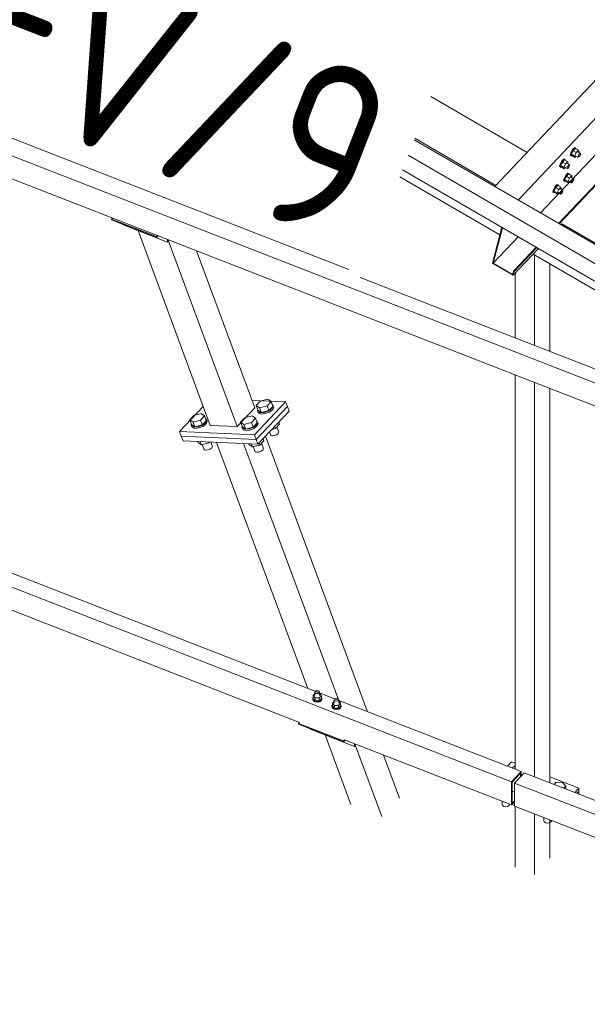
# Model space of a CAD drawing. Header units: millimetres. Extents: x -681 to 506, y -45 to 794.
# Tile 44 of 113: x -464 to -448, y 286 to 315. Entities that reach past the tile are written whole.
import ezdxf

# ---------------------------------------------------------------- set-up
doc = ezdxf.new("R2010")
doc.units = ezdxf.units.MM
doc.header["$LTSCALE"] = 0.6
doc.linetypes.add('XKITLINE00', pattern=[0])
for name, color, linetype, lineweight in [('Bolt', 7, 'Continuous', 0), ('Part', 2, 'Continuous', 0), ('PartMark', 3, 'Continuous', 0)]:
    doc.layers.add(name, color=color, linetype=linetype, lineweight=lineweight)
doc.styles.add('ISOCPEUR', font='ISOCPEUR.TTF')

msp = doc.modelspace()

# ---------------------------------------------------------------- linework, layer by layer
at = {"layer": 'Bolt', "color": 3, "linetype": 'XKITLINE00', "lineweight": 0}
for p, q in [((-448.137, 310.886), (-448.135, 310.922)), ((-448.114, 310.977), (-448.135, 310.922)), ((-448.08, 311.037), (-448.114, 310.977)), ((-448.114, 310.873), (-448.111, 310.908)), ((-448.111, 310.908), (-448.09, 310.963)), ((-448.055, 311.02), (-448.106, 310.914)), ((-448.013, 310.86), (-448.106, 310.914)), ((-448.106, 310.914), (-448.093, 310.876)), ((-448.09, 310.963), (-448.056, 311.023)), ((-448.042, 311.086), (-448.08, 311.037)), ((-448.056, 311.023), (-448.019, 311.072)), ((-447.992, 311.087), (-448.055, 311.02)), ((-447.962, 310.966), (-448.055, 311.02)), ((-448.01, 311.11), (-448.042, 311.086)), ((-448.019, 311.072), (-447.987, 311.097)), ((-448.013, 310.86), (-447.962, 310.966)), ((-447.994, 311.104), (-448.01, 311.11)), ((-447.994, 311.104), (-447.971, 311.09)), ((-447.992, 311.087), (-447.899, 311.033)), ((-447.987, 311.097), (-447.971, 311.09)), ((-447.971, 311.09), (-447.972, 311.075)), ((-447.899, 311.033), (-447.962, 310.966)), ((-447.914, 310.982), (-447.839, 310.939)), ((-447.886, 310.994), (-447.899, 311.033)), ((-447.899, 310.875), (-447.882, 310.905)), ((-447.897, 310.972), (-447.886, 310.994)), ((-447.882, 310.905), (-447.863, 310.93)), ((-447.851, 310.893), (-447.868, 310.863)), ((-447.863, 310.93), (-447.848, 310.942)), ((-447.84, 310.921), (-447.851, 310.893)), ((-447.848, 310.942), (-447.839, 310.939)), ((-447.839, 310.939), (-447.84, 310.921)), ((-448.431, 310.641), (-448.452, 310.586)), ((-448.397, 310.701), (-448.431, 310.641)), ((-448.429, 310.572), (-448.407, 310.627)), ((-448.372, 310.684), (-448.423, 310.579)), ((-448.407, 310.627), (-448.373, 310.687)), ((-448.359, 310.75), (-448.397, 310.701)), ((-448.373, 310.687), (-448.336, 310.736)), ((-448.309, 310.751), (-448.372, 310.684)), ((-448.279, 310.63), (-448.372, 310.684)), ((-448.327, 310.774), (-448.359, 310.75)), ((-448.336, 310.736), (-448.304, 310.761)), ((-448.33, 310.525), (-448.279, 310.63)), ((-448.311, 310.768), (-448.327, 310.774)), ((-448.311, 310.768), (-448.288, 310.754)), ((-448.309, 310.751), (-448.216, 310.697)), ((-448.304, 310.761), (-448.288, 310.754)), ((-448.288, 310.754), (-448.289, 310.739)), ((-448.216, 310.697), (-448.279, 310.63)), ((-448.231, 310.646), (-448.156, 310.603)), ((-448.203, 310.659), (-448.216, 310.697)), ((-448.214, 310.636), (-448.203, 310.659)), ((-448.18, 310.594), (-448.165, 310.606)), ((-448.165, 310.606), (-448.156, 310.603)), ((-448.156, 310.603), (-448.158, 310.585)), ((-448.137, 310.886), (-448.114, 310.873)), ((-448.097, 310.866), (-448.114, 310.873)), ((-448.088, 310.873), (-448.097, 310.866)), ((-448.093, 310.876), (-448, 310.822)), ((-448.013, 310.86), (-448, 310.822)), ((-448, 310.822), (-447.964, 310.86)), ((-447.985, 310.873), (-447.911, 310.83)), ((-447.911, 310.83), (-447.91, 310.848)), ((-447.903, 310.827), (-447.911, 310.83)), ((-447.91, 310.848), (-447.899, 310.875)), ((-447.887, 310.839), (-447.903, 310.827)), ((-447.868, 310.863), (-447.887, 310.839)), ((-448.454, 310.55), (-448.452, 310.586)), ((-448.454, 310.55), (-448.431, 310.537)), ((-448.431, 310.537), (-448.429, 310.572)), ((-448.414, 310.53), (-448.431, 310.537)), ((-448.33, 310.525), (-448.423, 310.579)), ((-448.423, 310.579), (-448.41, 310.54)), ((-448.405, 310.538), (-448.414, 310.53)), ((-448.41, 310.54), (-448.317, 310.486)), ((-448.33, 310.525), (-448.317, 310.486)), ((-448.317, 310.486), (-448.281, 310.525)), ((-448.302, 310.537), (-448.228, 310.494)), ((-448.239, 310.33), (-448.277, 310.281)), ((-448.254, 310.268), (-448.216, 310.317)), ((-448.189, 310.331), (-448.253, 310.264)), ((-448.208, 310.354), (-448.239, 310.33)), ((-448.228, 310.494), (-448.227, 310.512)), ((-448.22, 310.491), (-448.228, 310.494)), ((-448.227, 310.512), (-448.216, 310.539)), ((-448.204, 310.503), (-448.22, 310.491)), ((-448.216, 310.539), (-448.199, 310.569)), ((-448.216, 310.317), (-448.185, 310.341)), ((-448.191, 310.348), (-448.208, 310.354)), ((-448.185, 310.528), (-448.204, 310.503)), ((-448.199, 310.569), (-448.18, 310.594)), ((-448.191, 310.348), (-448.168, 310.335)), ((-448.189, 310.331), (-448.097, 310.277)), ((-448.168, 310.558), (-448.185, 310.528)), ((-448.185, 310.341), (-448.168, 310.335)), ((-448.168, 310.335), (-448.169, 310.319)), ((-448.158, 310.585), (-448.168, 310.558)), ((-448.525, 310.019), (-448.556, 309.994)), ((-448.508, 310.012), (-448.525, 310.019)), ((-448.335, 310.131), (-448.332, 310.166)), ((-448.335, 310.131), (-448.312, 310.117)), ((-448.311, 310.221), (-448.332, 310.166)), ((-448.312, 310.117), (-448.309, 310.153)), ((-448.295, 310.111), (-448.312, 310.117)), ((-448.277, 310.281), (-448.311, 310.221)), ((-448.309, 310.153), (-448.288, 310.208)), ((-448.253, 310.264), (-448.303, 310.159)), ((-448.21, 310.105), (-448.303, 310.159)), ((-448.303, 310.159), (-448.29, 310.121)), ((-448.286, 310.118), (-448.295, 310.111)), ((-448.29, 310.121), (-448.197, 310.067)), ((-448.288, 310.208), (-448.254, 310.268)), ((-448.16, 310.21), (-448.253, 310.264)), ((-448.21, 310.105), (-448.16, 310.21)), ((-448.21, 310.105), (-448.197, 310.067)), ((-448.197, 310.067), (-448.161, 310.105)), ((-448.183, 310.118), (-448.108, 310.074)), ((-448.097, 310.277), (-448.16, 310.21)), ((-448.111, 310.226), (-448.037, 310.183)), ((-448.108, 310.074), (-448.107, 310.092)), ((-448.1, 310.071), (-448.108, 310.074)), ((-448.107, 310.092), (-448.097, 310.12)), ((-448.084, 310.083), (-448.1, 310.071)), ((-448.084, 310.239), (-448.097, 310.277)), ((-448.097, 310.12), (-448.08, 310.15)), ((-448.094, 310.217), (-448.084, 310.239)), ((-448.066, 310.108), (-448.084, 310.083)), ((-448.08, 310.15), (-448.061, 310.174)), ((-448.049, 310.138), (-448.066, 310.108)), ((-448.061, 310.174), (-448.045, 310.186)), ((-448.038, 310.165), (-448.049, 310.138)), ((-448.045, 310.186), (-448.037, 310.183)), ((-448.037, 310.183), (-448.038, 310.165)), ((-448.652, 309.795), (-448.649, 309.83)), ((-448.652, 309.795), (-448.629, 309.781)), ((-448.628, 309.885), (-448.649, 309.83)), ((-448.629, 309.781), (-448.626, 309.817)), ((-448.612, 309.775), (-448.629, 309.781)), ((-448.594, 309.945), (-448.628, 309.885)), ((-448.626, 309.817), (-448.605, 309.872)), ((-448.57, 309.928), (-448.62, 309.823)), ((-448.527, 309.769), (-448.62, 309.823)), ((-448.62, 309.823), (-448.607, 309.785)), ((-448.603, 309.782), (-448.612, 309.775)), ((-448.607, 309.785), (-448.514, 309.731)), ((-448.605, 309.872), (-448.571, 309.932)), ((-448.556, 309.994), (-448.594, 309.945)), ((-448.571, 309.932), (-448.533, 309.981)), ((-448.506, 309.995), (-448.57, 309.928)), ((-448.477, 309.874), (-448.57, 309.928)), ((-448.533, 309.981), (-448.502, 310.005)), ((-448.527, 309.769), (-448.477, 309.874)), ((-448.527, 309.769), (-448.514, 309.731)), ((-448.514, 309.731), (-448.478, 309.769)), ((-448.508, 310.012), (-448.485, 309.999)), ((-448.506, 309.995), (-448.414, 309.941)), ((-448.502, 310.005), (-448.485, 309.999)), ((-448.5, 309.782), (-448.425, 309.739)), ((-448.485, 309.999), (-448.486, 309.984)), ((-448.414, 309.941), (-448.477, 309.874)), ((-448.428, 309.89), (-448.354, 309.847)), ((-448.425, 309.739), (-448.424, 309.756)), ((-448.417, 309.735), (-448.425, 309.739)), ((-448.424, 309.756), (-448.414, 309.784)), ((-448.401, 309.748), (-448.417, 309.735)), ((-448.401, 309.903), (-448.414, 309.941)), ((-448.414, 309.784), (-448.397, 309.814)), ((-448.411, 309.881), (-448.401, 309.903)), ((-448.383, 309.772), (-448.401, 309.748)), ((-448.397, 309.814), (-448.378, 309.838)), ((-448.366, 309.802), (-448.383, 309.772)), ((-448.378, 309.838), (-448.362, 309.851)), ((-448.355, 309.83), (-448.366, 309.802)), ((-448.362, 309.851), (-448.354, 309.847)), ((-448.354, 309.847), (-448.355, 309.83)), ((-457.422, 303.481), (-457.302, 303.608)), ((-457.302, 303.608), (-457.083, 303.665)), ((-457.083, 303.665), (-456.983, 303.594)), ((-457.371, 303.342), (-457.422, 303.481)), ((-457.323, 303.411), (-457.422, 303.481)), ((-457.383, 303.338), (-457.375, 303.354)), ((-457.359, 303.286), (-457.383, 303.338)), ((-457.37, 303.301), (-457.383, 303.338)), ((-457.271, 303.272), (-457.371, 303.342)), ((-457.103, 303.467), (-457.323, 303.411)), ((-457.271, 303.272), (-457.323, 303.411)), ((-457.271, 303.272), (-457.052, 303.328)), ((-457.046, 303.324), (-457.164, 303.278)), ((-456.983, 303.594), (-457.103, 303.467)), ((-457.052, 303.328), (-457.103, 303.467)), ((-457.052, 303.328), (-456.932, 303.455)), ((-456.956, 303.39), (-457.046, 303.324)), ((-457.032, 303.287), (-456.943, 303.353)), ((-456.932, 303.455), (-456.983, 303.594)), ((-456.919, 303.458), (-456.956, 303.39)), ((-456.953, 303.513), (-456.944, 303.511)), ((-456.944, 303.511), (-456.919, 303.458)), ((-456.943, 303.353), (-456.905, 303.421)), ((-456.905, 303.421), (-456.919, 303.458)), ((-459.389, 303.057), (-459.269, 303.184)), ((-459.337, 302.917), (-459.389, 303.057)), ((-459.289, 302.986), (-459.389, 303.057)), ((-459.07, 303.043), (-459.289, 302.986)), ((-459.269, 303.184), (-459.05, 303.24)), ((-458.95, 303.17), (-459.07, 303.043)), ((-459.019, 302.904), (-459.07, 303.043)), ((-459.05, 303.24), (-458.95, 303.17)), ((-459.019, 302.904), (-458.899, 303.031)), ((-458.899, 303.031), (-458.95, 303.17)), ((-458.886, 303.034), (-458.923, 302.966)), ((-458.92, 303.089), (-458.911, 303.086)), ((-458.911, 303.086), (-458.886, 303.034)), ((-458.872, 302.997), (-458.886, 303.034)), ((-457.883, 302.992), (-457.763, 303.119)), ((-457.763, 303.119), (-457.544, 303.176)), ((-457.445, 303.106), (-457.564, 302.979)), ((-457.544, 303.176), (-457.445, 303.106)), ((-457.393, 302.967), (-457.445, 303.106)), ((-457.415, 303.025), (-457.405, 303.022)), ((-457.405, 303.022), (-457.38, 302.97)), ((-457.345, 303.249), (-457.37, 303.301)), ((-457.278, 303.264), (-457.359, 303.286)), ((-457.345, 303.249), (-457.264, 303.227)), ((-457.164, 303.278), (-457.278, 303.264)), ((-457.264, 303.227), (-457.15, 303.241)), ((-457.15, 303.241), (-457.032, 303.287)), ((-459.35, 302.914), (-459.342, 302.93)), ((-459.325, 302.862), (-459.35, 302.914)), ((-459.336, 302.877), (-459.35, 302.914)), ((-459.238, 302.847), (-459.337, 302.917)), ((-459.312, 302.825), (-459.336, 302.877)), ((-459.245, 302.84), (-459.325, 302.862)), ((-459.312, 302.825), (-459.231, 302.803)), ((-459.238, 302.847), (-459.289, 302.986)), ((-459.13, 302.854), (-459.245, 302.84)), ((-459.238, 302.847), (-459.019, 302.904)), ((-459.231, 302.803), (-459.117, 302.817)), ((-459.013, 302.9), (-459.13, 302.854)), ((-459.117, 302.817), (-458.999, 302.863)), ((-458.923, 302.966), (-459.013, 302.9)), ((-458.999, 302.863), (-458.909, 302.929)), ((-458.909, 302.929), (-458.872, 302.997)), ((-457.832, 302.853), (-457.883, 302.992)), ((-457.784, 302.922), (-457.883, 302.992)), ((-457.845, 302.85), (-457.836, 302.865)), ((-457.82, 302.798), (-457.845, 302.85)), ((-457.831, 302.813), (-457.845, 302.85)), ((-457.732, 302.783), (-457.832, 302.853)), ((-457.806, 302.761), (-457.831, 302.813)), ((-457.739, 302.776), (-457.82, 302.798)), ((-457.806, 302.761), (-457.725, 302.739)), ((-457.564, 302.979), (-457.784, 302.922)), ((-457.732, 302.783), (-457.784, 302.922)), ((-457.625, 302.79), (-457.739, 302.776)), ((-457.732, 302.783), (-457.513, 302.84)), ((-457.725, 302.739), (-457.611, 302.752)), ((-457.507, 302.836), (-457.625, 302.79)), ((-457.611, 302.752), (-457.493, 302.799)), ((-457.513, 302.84), (-457.564, 302.979)), ((-457.513, 302.84), (-457.393, 302.967)), ((-457.418, 302.902), (-457.507, 302.836)), ((-457.493, 302.799), (-457.404, 302.865)), ((-457.38, 302.97), (-457.418, 302.902)), ((-457.404, 302.865), (-457.367, 302.933)), ((-457.367, 302.933), (-457.38, 302.97)), ((-456.959, 302.773), (-456.856, 302.8)), ((-456.856, 302.8), (-456.878, 302.859)), ((-456.856, 302.8), (-456.736, 302.926)), ((-456.75, 302.689), (-456.809, 302.849)), ((-456.736, 302.926), (-456.758, 302.986)), ((-457.197, 302.438), (-457.219, 302.497)), ((-457.003, 302.624), (-457.03, 302.697)), ((-456.99, 302.595), (-457.003, 302.624)), ((-456.99, 302.595), (-456.946, 302.583)), ((-456.946, 302.583), (-456.883, 302.591)), ((-456.883, 302.591), (-456.819, 302.616)), ((-456.819, 302.616), (-456.77, 302.652)), ((-456.77, 302.652), (-456.75, 302.689)), ((-459.142, 302.389), (-459.15, 302.411)), ((-459.042, 302.319), (-459.142, 302.389)), ((-459.042, 302.319), (-459.075, 302.408)), ((-458.823, 302.375), (-459.042, 302.319)), ((-458.97, 302.199), (-459.016, 302.325)), ((-458.956, 302.171), (-458.97, 302.199)), ((-458.956, 302.171), (-458.912, 302.159)), ((-458.912, 302.159), (-458.85, 302.166)), ((-458.85, 302.166), (-458.786, 302.192)), ((-458.823, 302.375), (-458.831, 302.397)), ((-458.803, 302.396), (-458.823, 302.375)), ((-458.786, 302.192), (-458.737, 302.228)), ((-458.717, 302.265), (-458.765, 302.395)), ((-458.737, 302.228), (-458.717, 302.265)), ((-457.636, 302.325), (-457.644, 302.347)), ((-457.536, 302.254), (-457.636, 302.325)), ((-457.536, 302.254), (-457.57, 302.344)), ((-457.536, 302.254), (-457.317, 302.311)), ((-457.464, 302.135), (-457.511, 302.261)), ((-457.317, 302.311), (-457.339, 302.37)), ((-457.317, 302.311), (-457.197, 302.438)), ((-457.28, 302.127), (-457.231, 302.163)), ((-457.211, 302.201), (-457.27, 302.361)), ((-457.231, 302.163), (-457.211, 302.201)), ((-457.451, 302.107), (-457.464, 302.135)), ((-457.451, 302.107), (-457.407, 302.095)), ((-457.407, 302.095), (-457.344, 302.102)), ((-457.344, 302.102), (-457.28, 302.127)), ((-455.686, 294.955), (-455.741, 294.897)), ((-455.741, 294.897), (-455.682, 294.828)), ((-455.741, 294.812), (-455.741, 294.897)), ((-455.686, 294.999), (-455.676, 295.02)), ((-455.678, 294.977), (-455.686, 294.999)), ((-455.686, 294.896), (-455.686, 294.999)), ((-455.654, 294.961), (-455.678, 294.977)), ((-455.676, 295.02), (-455.651, 295.036)), ((-455.621, 294.955), (-455.654, 294.961)), ((-455.651, 295.036), (-455.618, 295.041)), ((-455.587, 294.96), (-455.621, 294.955)), ((-455.618, 295.041), (-455.585, 295.035)), ((-455.562, 294.976), (-455.587, 294.96)), ((-455.585, 295.035), (-455.561, 295.019)), ((-455.552, 294.997), (-455.562, 294.976)), ((-455.561, 295.019), (-455.552, 294.997)), ((-455.561, 294.826), (-455.497, 294.893)), ((-455.552, 294.894), (-455.552, 294.997)), ((-455.552, 294.958), (-455.497, 294.893)), ((-455.497, 294.893), (-455.497, 294.808)), ((-455.752, 294.812), (-455.741, 294.837)), ((-455.736, 294.769), (-455.752, 294.812)), ((-455.752, 294.791), (-455.752, 294.812)), ((-455.752, 294.791), (-455.736, 294.748)), ((-455.682, 294.743), (-455.741, 294.812)), ((-455.688, 294.737), (-455.736, 294.769)), ((-455.736, 294.748), (-455.688, 294.715)), ((-455.622, 294.724), (-455.688, 294.737)), ((-455.688, 294.715), (-455.622, 294.703)), ((-455.682, 294.828), (-455.561, 294.826)), ((-455.682, 294.828), (-455.682, 294.743)), ((-455.682, 294.743), (-455.561, 294.741)), ((-455.555, 294.735), (-455.622, 294.724)), ((-455.622, 294.703), (-455.555, 294.714)), ((-455.561, 294.741), (-455.561, 294.826)), ((-455.561, 294.741), (-455.497, 294.808)), ((-455.505, 294.766), (-455.555, 294.735)), ((-455.555, 294.714), (-455.505, 294.744)), ((-455.486, 294.808), (-455.505, 294.766)), ((-455.505, 294.744), (-455.486, 294.787)), ((-455.497, 294.838), (-455.486, 294.808)), ((-455.486, 294.787), (-455.486, 294.808)), ((-455.183, 294.59), (-455.171, 294.615)), ((-455.166, 294.547), (-455.183, 294.59)), ((-455.183, 294.568), (-455.183, 294.59)), ((-455.116, 294.733), (-455.171, 294.675)), ((-455.171, 294.675), (-455.112, 294.606)), ((-455.171, 294.589), (-455.171, 294.675)), ((-455.112, 294.521), (-455.171, 294.589)), ((-455.116, 294.777), (-455.106, 294.798)), ((-455.108, 294.755), (-455.116, 294.777)), ((-455.116, 294.674), (-455.116, 294.777)), ((-455.112, 294.606), (-454.991, 294.604)), ((-455.112, 294.606), (-455.112, 294.521)), ((-455.084, 294.739), (-455.108, 294.755)), ((-455.106, 294.798), (-455.081, 294.813)), ((-455.051, 294.733), (-455.084, 294.739)), ((-455.081, 294.813), (-455.048, 294.819)), ((-455.017, 294.738), (-455.051, 294.733)), ((-455.048, 294.819), (-455.015, 294.812)), ((-454.992, 294.753), (-455.017, 294.738)), ((-455.015, 294.812), (-454.991, 294.796)), ((-454.983, 294.775), (-454.992, 294.753)), ((-454.991, 294.796), (-454.983, 294.775)), ((-454.991, 294.604), (-454.927, 294.671)), ((-454.991, 294.519), (-454.991, 294.604)), ((-454.991, 294.519), (-454.927, 294.586)), ((-454.983, 294.672), (-454.983, 294.775)), ((-454.983, 294.736), (-454.927, 294.671)), ((-454.916, 294.586), (-454.935, 294.543)), ((-454.927, 294.671), (-454.927, 294.586)), ((-454.927, 294.616), (-454.916, 294.586)), ((-454.916, 294.565), (-454.916, 294.586)), ((-455.183, 294.568), (-455.166, 294.525)), ((-455.118, 294.514), (-455.166, 294.547)), ((-455.166, 294.525), (-455.118, 294.493)), ((-455.052, 294.502), (-455.118, 294.514)), ((-455.118, 294.493), (-455.052, 294.481)), ((-455.112, 294.521), (-454.991, 294.519)), ((-454.985, 294.513), (-455.052, 294.502)), ((-455.052, 294.481), (-454.985, 294.491)), ((-454.935, 294.543), (-454.985, 294.513)), ((-454.985, 294.491), (-454.935, 294.522)), ((-454.935, 294.522), (-454.916, 294.565)), ((-449.852, 292.748), (-449.791, 292.812)), ((-449.791, 292.812), (-449.769, 292.812)), ((-448.617, 292.266), (-448.556, 292.33)), ((-448.556, 292.33), (-448.364, 292.328)), ((-448.271, 292.219), (-448.364, 292.328)), ((-448.332, 292.155), (-448.271, 292.219)), ((-448.271, 292.131), (-448.271, 292.219)), ((-448.264, 292.128), (-448.271, 292.147)), ((-450.155, 291.679), (-450.155, 291.767)), ((-450.155, 291.679), (-450.142, 291.643)), ((-449.949, 291.64), (-449.933, 291.676)), ((-449.933, 291.676), (-449.933, 291.681)), ((-450.142, 291.643), (-450.102, 291.616)), ((-450.102, 291.616), (-450.047, 291.606)), ((-450.047, 291.606), (-449.991, 291.615)), ((-449.991, 291.615), (-449.949, 291.64)), ((-448.92, 291.197), (-448.92, 291.286)), ((-448.92, 291.197), (-448.907, 291.161)), ((-448.907, 291.161), (-448.867, 291.135)), ((-448.867, 291.135), (-448.812, 291.124)), ((-448.812, 291.124), (-448.756, 291.133)), ((-448.756, 291.133), (-448.714, 291.159)), ((-448.714, 291.159), (-448.698, 291.194)), ((-448.698, 291.194), (-448.698, 291.199))]:
    msp.add_line(p, q, dxfattribs=at)
at = {"layer": 'Part', "color": 2, "linetype": 'XKITLINE00', "lineweight": 0}
for p, q in [((-449.677, 309.561), (-412.964, 348.45)), ((-449.018, 309.178), (-413.355, 346.955)), ((-448.485, 308.869), (-412.753, 346.718)), ((-448.466, 308.858), (-412.735, 346.708)), ((-450.365, 309.96), (-436.114, 325.055)), ((-528.622, 323.054), (-449.878, 292.34)), ((-489.204, 320.447), (-437.406, 300.243)), ((-489.204, 319.766), (-433.935, 298.208)), ((-452.257, 312.62), (-449.413, 310.968)), ((-452.754, 311.346), (-419.35, 291.962)), ((-452.738, 311.387), (-450.335, 309.991)), ((-452.935, 310.884), (-401.723, 281.166)), ((-404.467, 282.237), (-453.101, 310.458)), ((-453.181, 310.251), (-450.221, 308.533)), ((-461.671, 309.026), (-461.7, 308.996)), ((-461.7, 308.996), (-461.7, 308.971)), ((-461.7, 308.996), (-460.37, 308.478)), ((-461.7, 308.971), (-460.37, 308.452)), ((-448.416, 308.829), (-448.387, 308.86)), ((-448.387, 308.86), (-437.327, 302.44)), ((-461.371, 308.843), (-461.371, 308.834)), ((-461.371, 308.834), (-460.041, 308.315)), ((-458.779, 302.891), (-460.913, 308.655)), ((-450.441, 307.69), (-450.163, 308.753)), ((-450.144, 308.742), (-450.418, 307.694)), ((-460.37, 308.478), (-460.341, 308.508)), ((-460.324, 308.501), (-460.37, 308.452)), ((-460.37, 308.452), (-460.37, 308.478)), ((-460.041, 308.315), (-460.041, 308.391)), ((-460.024, 308.333), (-460.041, 308.315)), ((-460.024, 308.384), (-460.024, 308.333)), ((-457.982, 302.857), (-460.024, 308.373)), ((-450.418, 307.694), (-449.682, 308.474)), ((-457.463, 303.407), (-459.184, 308.057)), ((-449.828, 307.334), (-449.081, 308.125)), ((-449.817, 307.458), (-449.149, 308.165)), ((-449.798, 307.447), (-449.131, 308.154)), ((-449.828, 307.334), (-450.441, 307.69)), ((-450.418, 307.694), (-449.842, 307.359)), ((-449.235, 307.961), (-437.213, 300.982)), ((-449.199, 305.261), (-449.199, 307.94)), ((-449.842, 307.359), (-449.817, 307.458)), ((-449.798, 307.447), (-449.828, 307.334)), ((-449.817, 307.458), (-449.798, 307.447)), ((-449.769, 305.483), (-449.769, 307.395)), ((-448.738, 305.081), (-448.738, 307.672)), ((-454.345, 307.268), (-437.307, 300.622)), ((-482.025, 305.297), (-449.59, 292.645)), ((-449.769, 292.715), (-449.769, 304.384)), ((-449.199, 292.493), (-449.199, 304.162)), ((-448.738, 292.313), (-448.738, 303.982)), ((-456.553, 303.591), (-457.547, 303.633)), ((-458.986, 303.452), (-459.689, 302.708)), ((-457.982, 302.857), (-457.463, 303.407)), ((-456.553, 303.591), (-457.475, 302.614)), ((-456.501, 303.451), (-457.423, 302.474)), ((-456.501, 303.451), (-457.423, 302.474)), ((-456.501, 303.451), (-456.553, 303.591)), ((-456.45, 303.312), (-456.501, 303.451)), ((-456.45, 303.312), (-457.372, 302.335)), ((-458.779, 302.891), (-457.982, 302.857)), ((-459.689, 302.708), (-457.475, 302.614)), ((-459.689, 302.708), (-459.638, 302.569)), ((-457.423, 302.474), (-459.638, 302.569)), ((-459.638, 302.569), (-457.423, 302.474)), ((-459.586, 302.43), (-459.638, 302.569)), ((-457.475, 302.614), (-457.423, 302.474)), ((-457.423, 302.474), (-457.372, 302.335)), ((-454.135, 294.418), (-457.152, 302.568)), ((-457.372, 302.335), (-459.586, 302.43)), ((-455.896, 295.105), (-458.592, 302.387)), ((-454.979, 294.748), (-457.795, 302.353)), ((-472.504, 300.484), (-456.144, 294.103)), ((-456.144, 294.104), (-456.172, 294.074)), ((-456.172, 294.074), (-456.172, 294.048)), ((-456.172, 294.074), (-454.842, 293.555)), ((-456.172, 294.048), (-454.842, 293.529)), ((-455.843, 293.92), (-455.843, 293.911)), ((-455.843, 293.911), (-454.514, 293.392)), ((-454.625, 291.673), (-455.388, 293.733)), ((-454.842, 293.555), (-454.814, 293.585)), ((-454.797, 293.578), (-454.842, 293.529)), ((-454.842, 293.529), (-454.842, 293.555)), ((-454.814, 293.584), (-449.878, 291.659)), ((-454.514, 293.392), (-454.514, 293.467)), ((-454.496, 293.411), (-454.514, 293.392)), ((-454.496, 293.461), (-454.496, 293.411)), ((-453.708, 291.315), (-454.496, 293.443)), ((-453.19, 291.865), (-453.66, 293.134)), ((-449.998, 292.805), (-449.877, 292.933)), ((-449.877, 292.933), (-449.769, 292.892)), ((-449.878, 292.34), (-449.59, 292.645)), ((-449.607, 292.602), (-449.861, 292.333)), ((-449.498, 292.609), (-449.786, 292.304)), ((-449.607, 292.493), (-449.607, 292.602)), ((-449.59, 292.645), (-449.59, 292.512)), ((-449.498, 292.609), (-414.991, 279.15)), ((-449.878, 291.659), (-449.878, 292.34)), ((-449.861, 292.333), (-449.861, 291.703)), ((-366.899, 259.974), (-449.786, 292.304)), ((-449.786, 292.304), (-449.786, 291.623)), ((-448.738, 292.49), (-447.882, 292.155)), ((-449.861, 292.071), (-449.786, 292.041)), ((-448.003, 292.027), (-447.882, 292.155)), ((-447.945, 292.004), (-447.882, 292.07)), ((-447.882, 292.07), (-447.945, 292.004)), ((-447.882, 291.985), (-447.886, 291.981)), ((-447.882, 292.155), (-447.882, 292.07)), ((-447.882, 292.07), (-447.882, 291.985)), ((-449.878, 291.659), (-449.786, 291.757)), ((-449.865, 291.673), (-449.786, 291.642)), ((-449.861, 291.703), (-449.786, 291.783)), ((-449.807, 291.735), (-449.786, 291.727)), ((-449.807, 291.735), (-449.786, 291.727)), ((-366.899, 259.293), (-449.786, 291.623)), ((-449.769, 289.82), (-449.769, 291.617)), ((-449.199, 289.598), (-449.199, 291.394)), ((-448.738, 290.087), (-448.738, 291.215))]:
    msp.add_line(p, q, dxfattribs=at)
at = {"layer": 'PartMark', "color": 1, "linetype": 'XKITLINE00', "lineweight": 0}
msp.add_line((-467.809, 312.626), (-454.681, 307.506), dxfattribs=at)

# ---------------------------------------------------------------- texts
at = {"layer": 'PartMark', "color": 1, "style": 'ISOCPEUR', "width": 0.85}
msp.add_text('FV/9', height=5, rotation=-21.3083, dxfattribs=at).set_placement((-467.032, 312.967))

doc.saveas('drawing.dxf')
